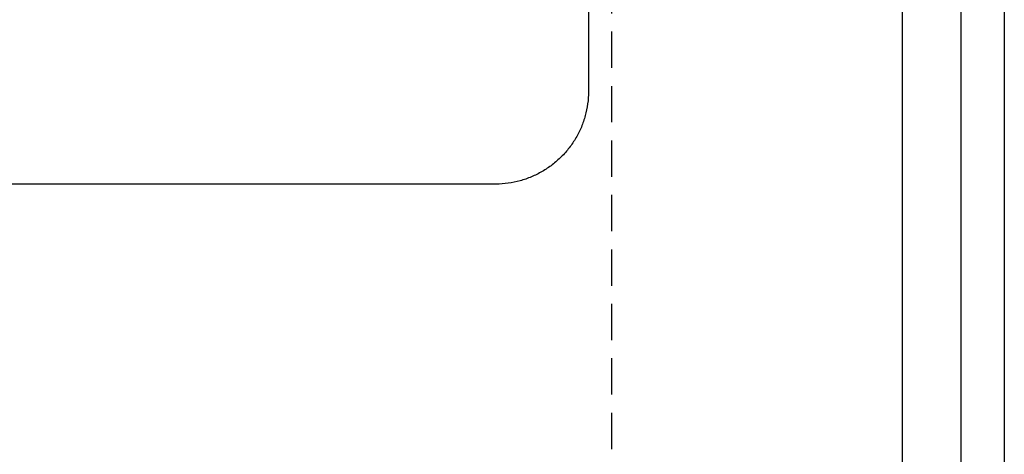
# Model space of a CAD drawing. Header units: millimetres. Extents: x -141 to 3170, y 1107 to 3747.
# Tile 4 of 10: x 2492 to 3170, y 2536 to 2835. Entities that reach past the tile are written whole.
import ezdxf

# ---------------------------------------------------------------- set-up
doc = ezdxf.new("R2010")
doc.units = ezdxf.units.MM
doc.header["$LTSCALE"] = 5
doc.linetypes.add('ČÁRKOVANÁX2', pattern=[1.5, 1, -0.5])
doc.layers.add('Značka', color=7, linetype='Continuous')

msp = doc.modelspace()

# ---------------------------------------------------------------- linework, layer by layer
at = {"layer": 'Značka', "color": 5}
msp.add_lwpolyline([(169.69, 1107.2), (169.69, 3472.2), (3169.69, 3472.2), (3169.69, 1107.2), (169.69, 1107.2)], dxfattribs=at)
for points in [[(319.69, 3442.2), (3019.69, 3442.2), (3020.16, 3442.2), (3020.63, 3442.2, -0.03218), (3036.13, 3441.11, -0.035459), (3051.35, 3437.95, -0.036272), (3066.08, 3432.97, -0.034417), (3079.96, 3425.97, -0.03372), (3092.9, 3417.34, -0.034076), (3104.54, 3407.05, -0.034204), (3114.84, 3395.41, -0.034215), (3123.46, 3382.47, -0.03402), (3130.41, 3368.58, -0.033415), (3135.44, 3353.86, -0.034111), (3138.65, 3338.63, -0.036748), (3139.69, 3323.14), (3139.69, 3322.67), (3139.69, 3322.2), (3139.69, 1257.2)], [(3099.69, 1257.2), (3099.69, 3322.2), (3099.69, 3322.51), (3099.69, 3322.83, 0.032177), (3098.96, 3333.16, 0.035443), (3096.85, 3343.31, 0.036259), (3093.54, 3353.13, 0.034425), (3088.87, 3362.38, 0.033741), (3083.12, 3371, 0.034066), (3076.26, 3378.77, 0.034182), (3068.5, 3385.63, 0.034226), (3059.87, 3391.38, 0.034056), (3050.61, 3396.01, 0.033425), (3040.8, 3399.36, 0.034151), (3030.64, 3401.51, 0.036743), (3020.32, 3402.2), (3020, 3402.2), (3019.69, 3402.2), (319.69, 3402.2)]]:
    msp.add_lwpolyline(points, format="xyb", dxfattribs=at)
at = {"layer": 'Značka', "color": 6, "linetype": 'ČÁRKOVANÁX2', "ltscale": 5}
msp.add_lwpolyline([(2899.69, 3202.2), (439.69, 3202.2), (439.69, 1377.2), (2899.69, 1377.2), (2899.69, 3202.2)], dxfattribs=at)
at = {"layer": 'Značka', "color": 251}
msp.add_lwpolyline([(2883.69, 3138.2), (2883.69, 2786.2), (2883.69, 2785.95), (2883.69, 2785.7, -0.032173), (2883.11, 2777.43, -0.035463), (2881.42, 2769.31, -0.036263), (2878.77, 2761.46, -0.034412), (2875.03, 2754.05, -0.033716), (2870.43, 2747.16, -0.034086), (2864.94, 2740.95, -0.034174), (2858.73, 2735.45, -0.034233), (2851.84, 2730.86, -0.034029), (2844.43, 2727.15, -0.033416), (2836.58, 2724.47, -0.034124), (2828.45, 2722.75, -0.036738), (2820.19, 2722.2), (2819.94, 2722.2), (2819.69, 2722.2), (519.69, 2722.2)], format="xyb", dxfattribs=at)

doc.saveas('drawing.dxf')
